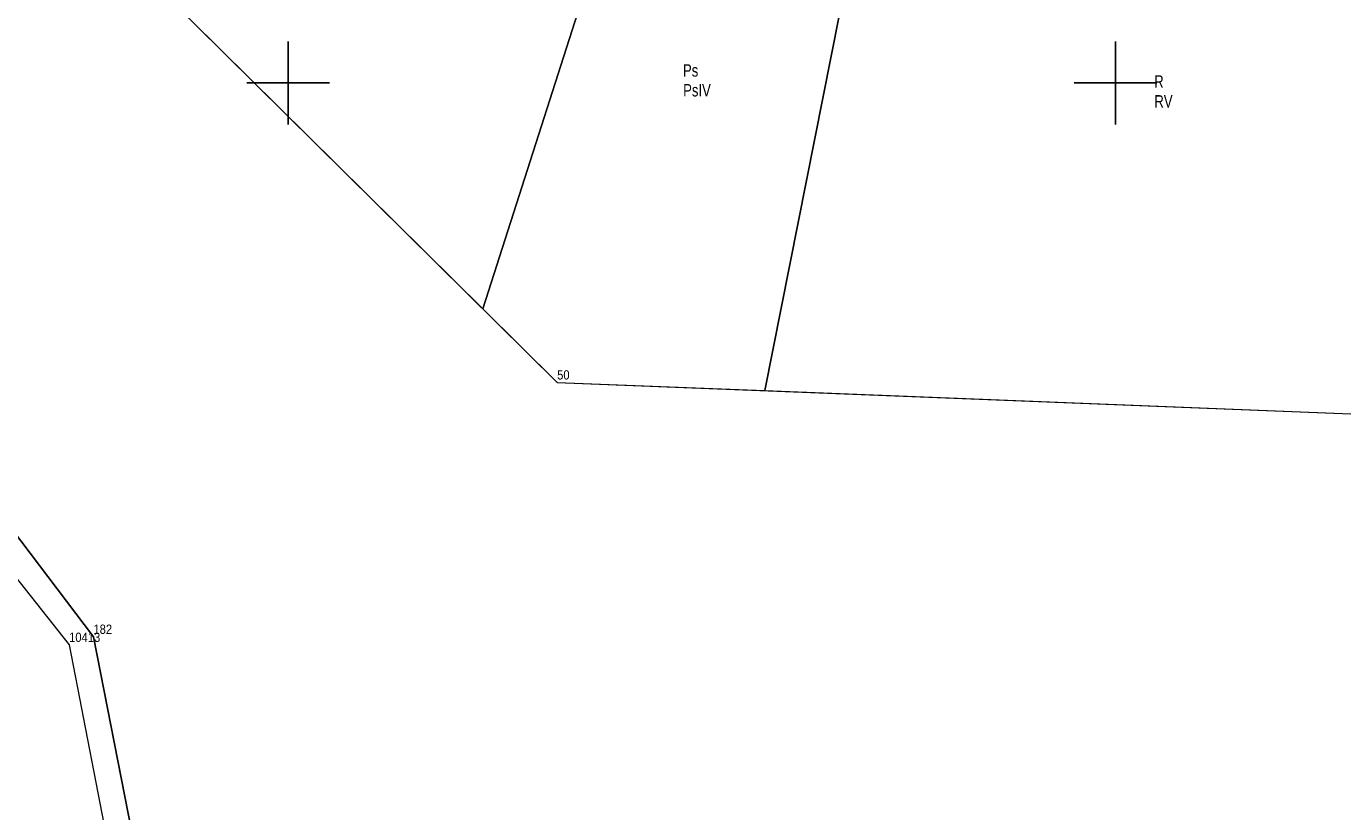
# Model space of a CAD drawing. Header units: metres. Extents: x 5548743 to 5556416, y 5707500 to 5714000.
# Tile 8 of 244: x 5551368 to 5551528, y 5711212 to 5711307. Entities that reach past the tile are written whole.
import ezdxf
from ezdxf.enums import TextEntityAlignment as Align

# ---------------------------------------------------------------- set-up
doc = ezdxf.new("R2010")
doc.units = ezdxf.units.M
doc.linetypes.add('219-1000', pattern=[0])
doc.layers.get('0').update_dxf_attribs({"color": 2, "lineweight": 5})
doc.styles.get("Standard").update_dxf_attribs({"font": 'Working1250', "width": 0.75})

# ---------------------------------------------------------------- blocks, each defined once
blk = doc.blocks.new('203')
at = {"linetype": 'Continuous', "lineweight": 0}
h = blk.add_hatch(color=0, dxfattribs=at)
edge = h.paths.add_edge_path()
edge.add_arc((0, 0), 0.09, 0, 360)
blk = doc.blocks.new('RAMKA1000K')
at = {"color": 0}
for p, q in [((200, 295), (200, 305)), ((300, 295), (300, 305)), ((195, 300), (205, 300)), ((295, 300), (305, 300))]:
    blk.add_line(p, q, dxfattribs=at)

msp = doc.modelspace()

# ---------------------------------------------------------------- linework, layer by layer
at = {"layer": '217-kontur klasyfikacyjny', "color": 3, "linetype": 'CONTINUOUS', "lineweight": 18, "flags": 128}
for points in [[(5551374.12, 5711321.56), (5551423.52, 5711272.69)], [(5551423.52, 5711272.69), (5551437.35, 5711315.84)], [(5551437.35, 5711315.84), (5551423.52, 5711272.69)], [(5551457.61, 5711262.82), (5551467.64, 5711313.42)], [(5551467.64, 5711313.42), (5551457.61, 5711262.82)], [(5551423.52, 5711272.69), (5551432.51, 5711263.81)], [(5551432.51, 5711263.81), (5551457.61, 5711262.82)], [(5551457.61, 5711262.82), (5551528.46, 5711260.02)]]:
    msp.add_lwpolyline(points, dxfattribs=at)
at = {"layer": '218-kontur użytku gruntowego', "color": 3, "linetype": 'CONTINUOUS', "lineweight": 18, "flags": 128}
for points in [[(5551374.12, 5711321.56), (5551423.52, 5711272.69)], [(5551423.52, 5711272.69), (5551437.35, 5711315.84)], [(5551437.35, 5711315.84), (5551423.52, 5711272.69)], [(5551457.61, 5711262.82), (5551467.64, 5711313.42)], [(5551467.64, 5711313.42), (5551457.61, 5711262.82)], [(5551341.58, 5711272.45), (5551373.52, 5711232.09)], [(5551376.46, 5711233.06), (5551345.79, 5711273.5)], [(5551423.52, 5711272.69), (5551432.51, 5711263.81)], [(5551432.51, 5711263.81), (5551457.61, 5711262.82)], [(5551457.61, 5711262.82), (5551528.46, 5711260.02)], [(5551391.97, 5711153.98), (5551376.46, 5711233.06)], [(5551373.52, 5711232.09), (5551389.1, 5711151.54)]]:
    msp.add_lwpolyline(points, dxfattribs=at)
at = {"layer": '219-działka ewidencyjna', "color": 7, "linetype": '219-1000', "lineweight": 18, "flags": 128}
for points in [[(5551374.12, 5711321.56), (5551432.51, 5711263.81)], [(5551341.58, 5711272.45), (5551373.52, 5711232.09)], [(5551345.79, 5711273.5), (5551376.46, 5711233.06)], [(5551432.51, 5711263.81), (5551528.46, 5711260.02)], [(5551376.46, 5711233.06), (5551392.49, 5711151.3)], [(5551373.52, 5711232.09), (5551389.1, 5711151.54)]]:
    msp.add_lwpolyline(points, dxfattribs=at)

# ---------------------------------------------------------------- block references
at = {"layer": '203-punkt graniczny', "color": 7, "linetype": 'CONTINUOUS', "lineweight": 18}
for p in [(5551432.51, 5711263.81), (5551373.52, 5711232.09), (5551376.46, 5711233.06)]:
    msp.add_blockref('203', p, dxfattribs=at)
at = {"layer": 'Wstawianie ramki sekcyjnej z opisem', "color": 7, "linetype": 'CONTINUOUS', "lineweight": 13}
msp.add_blockref('RAMKA1000K', (5551200, 5711000), dxfattribs=at)
msp.add_blockref('RAMKA1000K', (5551200, 5711000), dxfattribs=at)
msp.add_blockref('RAMKA1000K', (5551200, 5711000), dxfattribs=at)
msp.add_blockref('RAMKA1000K', (5551200, 5711000), dxfattribs=at)

# ---------------------------------------------------------------- texts
at = {"layer": '203-punkt graniczny-Atr103', "color": 7, "width": 0.9}
for s, p in [('50', (5551432.51, 5711263.81)), ('50', (5551432.51, 5711263.81)), ('182', (5551376.46, 5711233.06)), ('182', (5551376.46, 5711233.06)), ('10413', (5551373.52, 5711232.09)), ('10413', (5551373.52, 5711232.09))]:
    msp.add_text(s, height=1.125, dxfattribs=at).set_placement(p, align=Align.BOTTOM_LEFT)
at = {"layer": '209-oznaczenie konturu klasyfikacyjnego', "color": 3, "linetype": 'CONTINUOUS', "lineweight": 18, "width": 0.79}
for s, p in [('PsIV', (5551447.74, 5711299.87)), ('RV', (5551504.7, 5711298.53))]:
    msp.add_text(s, height=1.5, dxfattribs=at).set_placement(p, align=Align.TOP_LEFT)
at = {"layer": '210-oznaczenie konturu użytku gruntowego', "color": 3, "linetype": 'CONTINUOUS', "lineweight": 18, "width": 0.79}
for s, p in [('Ps', (5551447.72, 5711300.77)), ('R', (5551504.68, 5711299.43))]:
    msp.add_text(s, height=1.5, dxfattribs=at).set_placement(p)

doc.saveas('drawing.dxf')
